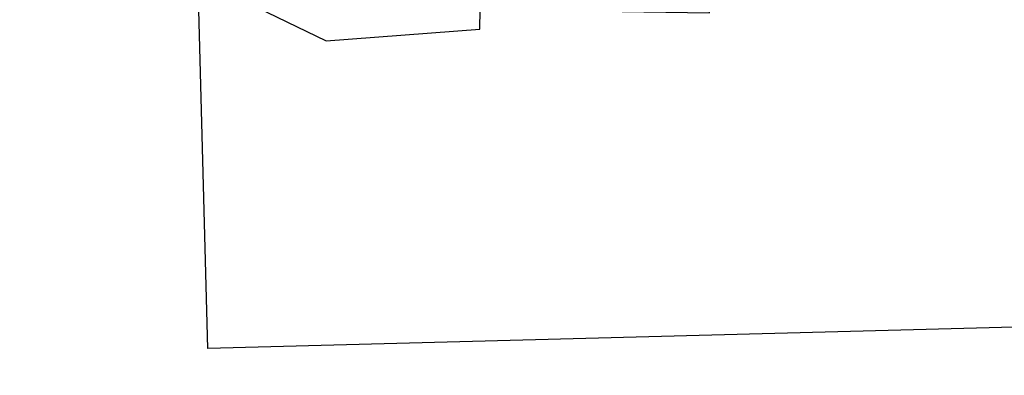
# Model space of a CAD drawing. Header units: feet. Extents: x 2262913 to 2469997, y 259999 to 435293.
# Tile 130 of 147: x 2468464 to 2468980, y 263074 to 263260. Entities that reach past the tile are written whole.
import ezdxf

# ---------------------------------------------------------------- set-up
doc = ezdxf.new("R2010")
doc.units = ezdxf.units.FT
doc.header["$MEASUREMENT"] = 0
doc.linetypes.add('rowex', pattern=[0])
doc.layers.add('0_View_Frame_Border', color=7, linetype='Continuous', plot=False)
doc.layers.add('RW_X_Fee_RW', color=6, linetype='rowex')
picture_1 = doc.add_image_def('image1.tif', size_in_pixel=(5000, 5000))
picture_2 = doc.add_image_def('image2.jpg', size_in_pixel=(1570, 936))

msp = doc.modelspace()

# ---------------------------------------------------------------- linework, layer by layer
at = {"layer": 'RW_X_Fee_RW', "flags": 128}
msp.add_lwpolyline([(2467513.42, 263425.11), (2467549.18, 263430.68), (2467713.45, 263440.05), (2467713.53, 263450.11), (2467798.07, 263464.71), (2467955.86, 263478.66), (2468109.1, 263475.2), (2468271.56, 263471.54), (2468270.8, 263433.25), (2468323.35, 263435.66), (2468418.59, 263353.79), (2468511.4, 263303.85), (2468624.83, 263248.97), (2468705.31, 263254.97), (2468705.51, 263265.26), (2468745.5, 263264.72), (2468825.5, 263263.6), (2468825.61, 263269.72), (2468876.67, 263274.47), (2468877.28, 263267.13), (2468892.64, 263268.42), (2468892.01, 263275.89), (2468939.36, 263280.3), (2469007.63, 263286.66), (2469046.37, 263287.21), (2469058.71, 263290.47), (2469118.47, 263292.54), (2469178.26, 263292.06)], dxfattribs=at)

# ---------------------------------------------------------------- pictures from other files: only their frames are drawn
at = {"layer": '0_View_Frame_Border', "transparency": 33554687}
image = msp.add_image(picture_1, insert=(2465000.25, 259998.96), size_in_units=(4997.22, 4997.22), dxfattribs=dict(at, brightness=68, contrast=48))
image.dxf.flags = 6
at = {"layer": '0_View_Frame_Border'}
image = msp.add_image(picture_2, insert=(2468562.94, 263087.94, -1249), size_in_units=(890.02, 530.61), rotation=1.5, dxfattribs=at)
image.dxf.flags = 6

doc.saveas('drawing.dxf')
